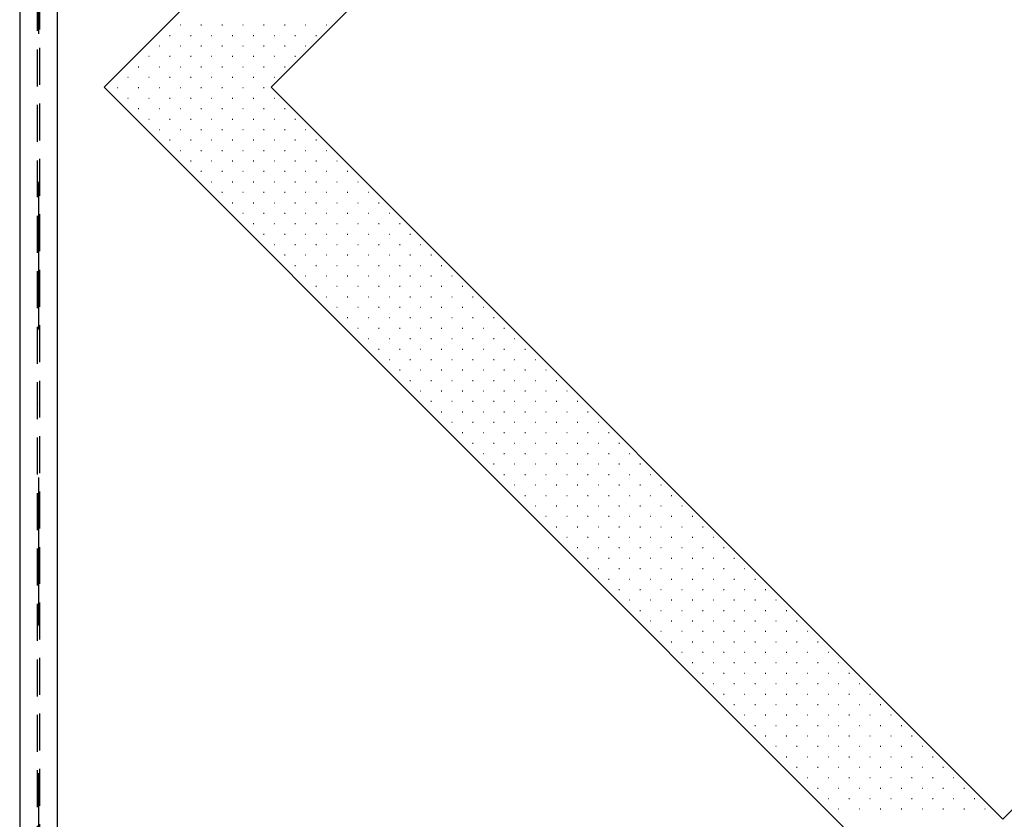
# Model space of a CAD drawing. Extents: x 293186 to 369035, y -341273 to -122059.
# Tile 45 of 64: x 336119 to 337785, y -199179 to -197827. Entities that reach past the tile are written whole.
import ezdxf

# ---------------------------------------------------------------- set-up
doc = ezdxf.new("R2010")
doc.units = 0
doc.header["$LTSCALE"] = 50
doc.linetypes.add('DASHDOT', pattern=[10, 5, -2.5, 0, -2.5])
doc.linetypes.add('HIDDEN', pattern=[1.875, 1.25, -0.625])
doc.layers.add('ECHELLE_1_50', color=7, linetype='CONTINUOUS')

# ---------------------------------------------------------------- blocks, each defined once
blk = doc.blocks.new('*X45')
at = {"layer": 'ECHELLE_1_50', "color": 212, "linetype": 'CONTINUOUS'}
for p, q in [((336390.6, -197836.3), (336391.5, -197836.3)), ((336426, -197836.3), (336426.8, -197836.3)), ((336461.3, -197836.3), (336462.2, -197836.3)), ((336496.7, -197836.3), (336497.5, -197836.3)), ((336532, -197836.3), (336532.9, -197836.3)), ((336567.4, -197836.3), (336568.2, -197836.3)), ((336602.7, -197836.3), (336603.6, -197836.3)), ((336638.1, -197836.3), (336638.9, -197836.3)), ((336372.9, -197854), (336373.8, -197854)), ((336408.3, -197854), (336409.2, -197854)), ((336443.6, -197854), (336444.5, -197854)), ((336479, -197854), (336479.9, -197854)), ((336514.3, -197854), (336515.2, -197854)), ((336549.7, -197854), (336550.6, -197854)), ((336585, -197854), (336585.9, -197854)), ((336620.4, -197854), (336621.3, -197854)), ((336355.3, -197871.6), (336356.1, -197871.6)), ((336390.6, -197871.6), (336391.5, -197871.6)), ((336426, -197871.6), (336426.8, -197871.6)), ((336461.3, -197871.6), (336462.2, -197871.6)), ((336496.7, -197871.6), (336497.5, -197871.6)), ((336532, -197871.6), (336532.9, -197871.6)), ((336567.4, -197871.6), (336568.2, -197871.6)), ((336602.7, -197871.6), (336603.6, -197871.6)), ((336337.6, -197889.3), (336338.5, -197889.3)), ((336372.9, -197889.3), (336373.8, -197889.3)), ((336408.3, -197889.3), (336409.2, -197889.3)), ((336443.6, -197889.3), (336444.5, -197889.3)), ((336479, -197889.3), (336479.9, -197889.3)), ((336514.3, -197889.3), (336515.2, -197889.3)), ((336549.7, -197889.3), (336550.6, -197889.3)), ((336585, -197889.3), (336585.9, -197889.3)), ((336319.9, -197907), (336320.8, -197907)), ((336355.3, -197907), (336356.1, -197907)), ((336390.6, -197907), (336391.5, -197907)), ((336426, -197907), (336426.8, -197907)), ((336461.3, -197907), (336462.2, -197907)), ((336496.7, -197907), (336497.5, -197907)), ((336532, -197907), (336532.9, -197907)), ((336567.4, -197907), (336568.2, -197907)), ((336302.2, -197924.7), (336303.1, -197924.7)), ((336337.6, -197924.7), (336338.5, -197924.7)), ((336372.9, -197924.7), (336373.8, -197924.7)), ((336408.3, -197924.7), (336409.2, -197924.7)), ((336443.6, -197924.7), (336444.5, -197924.7)), ((336479, -197924.7), (336479.9, -197924.7)), ((336514.3, -197924.7), (336515.2, -197924.7)), ((336549.7, -197924.7), (336550.6, -197924.7)), ((336284.6, -197942.3), (336285.4, -197942.3)), ((336319.9, -197942.3), (336320.8, -197942.3)), ((336355.3, -197942.3), (336356.1, -197942.3)), ((336390.6, -197942.3), (336391.5, -197942.3)), ((336426, -197942.3), (336426.8, -197942.3)), ((336461.3, -197942.3), (336462.2, -197942.3)), ((336496.7, -197942.3), (336497.5, -197942.3)), ((336532, -197942.3), (336532.9, -197942.3)), ((336302.2, -197960), (336303.1, -197960)), ((336337.6, -197960), (336338.5, -197960)), ((336372.9, -197960), (336373.8, -197960)), ((336408.3, -197960), (336409.2, -197960)), ((336443.6, -197960), (336444.5, -197960)), ((336479, -197960), (336479.9, -197960)), ((336514.3, -197960), (336515.2, -197960)), ((336549.7, -197960), (336550.6, -197960)), ((336319.9, -197977.7), (336320.8, -197977.7)), ((336355.3, -197977.7), (336356.1, -197977.7)), ((336390.6, -197977.7), (336391.5, -197977.7)), ((336426, -197977.7), (336426.8, -197977.7)), ((336461.3, -197977.7), (336462.2, -197977.7)), ((336496.7, -197977.7), (336497.5, -197977.7)), ((336532, -197977.7), (336532.9, -197977.7)), ((336567.4, -197977.7), (336568.2, -197977.7)), ((336337.6, -197995.4), (336338.5, -197995.4)), ((336372.9, -197995.4), (336373.8, -197995.4)), ((336408.3, -197995.4), (336409.2, -197995.4)), ((336443.6, -197995.4), (336444.5, -197995.4)), ((336479, -197995.4), (336479.9, -197995.4)), ((336514.3, -197995.4), (336515.2, -197995.4)), ((336549.7, -197995.4), (336550.6, -197995.4)), ((336585, -197995.4), (336585.9, -197995.4)), ((336355.3, -198013), (336356.1, -198013)), ((336390.6, -198013), (336391.5, -198013)), ((336426, -198013), (336426.8, -198013)), ((336461.3, -198013), (336462.2, -198013)), ((336496.7, -198013), (336497.5, -198013)), ((336532, -198013), (336532.9, -198013)), ((336567.4, -198013), (336568.2, -198013)), ((336602.7, -198013), (336603.6, -198013)), ((336372.9, -198030.7), (336373.8, -198030.7)), ((336408.3, -198030.7), (336409.2, -198030.7)), ((336443.6, -198030.7), (336444.5, -198030.7)), ((336479, -198030.7), (336479.9, -198030.7)), ((336514.3, -198030.7), (336515.2, -198030.7)), ((336549.7, -198030.7), (336550.6, -198030.7)), ((336585, -198030.7), (336585.9, -198030.7)), ((336620.4, -198030.7), (336621.3, -198030.7)), ((336390.6, -198048.4), (336391.5, -198048.4)), ((336426, -198048.4), (336426.8, -198048.4)), ((336461.3, -198048.4), (336462.2, -198048.4)), ((336496.7, -198048.4), (336497.5, -198048.4)), ((336532, -198048.4), (336532.9, -198048.4)), ((336567.4, -198048.4), (336568.2, -198048.4)), ((336602.7, -198048.4), (336603.6, -198048.4)), ((336638.1, -198048.4), (336638.9, -198048.4)), ((336408.3, -198066.1), (336409.2, -198066.1)), ((336443.6, -198066.1), (336444.5, -198066.1)), ((336479, -198066.1), (336479.9, -198066.1)), ((336514.3, -198066.1), (336515.2, -198066.1)), ((336549.7, -198066.1), (336550.6, -198066.1)), ((336585, -198066.1), (336585.9, -198066.1)), ((336620.4, -198066.1), (336621.3, -198066.1)), ((336655.7, -198066.1), (336656.6, -198066.1)), ((336426, -198083.7), (336426.8, -198083.7)), ((336461.3, -198083.7), (336462.2, -198083.7)), ((336496.7, -198083.7), (336497.5, -198083.7)), ((336532, -198083.7), (336532.9, -198083.7)), ((336567.4, -198083.7), (336568.2, -198083.7)), ((336602.7, -198083.7), (336603.6, -198083.7)), ((336638.1, -198083.7), (336638.9, -198083.7)), ((336673.4, -198083.7), (336674.3, -198083.7)), ((336443.6, -198101.4), (336444.5, -198101.4)), ((336479, -198101.4), (336479.9, -198101.4)), ((336514.3, -198101.4), (336515.2, -198101.4)), ((336549.7, -198101.4), (336550.6, -198101.4)), ((336585, -198101.4), (336585.9, -198101.4)), ((336620.4, -198101.4), (336621.3, -198101.4)), ((336655.7, -198101.4), (336656.6, -198101.4)), ((336691.1, -198101.4), (336692, -198101.4)), ((336461.3, -198119.1), (336462.2, -198119.1)), ((336496.7, -198119.1), (336497.5, -198119.1)), ((336532, -198119.1), (336532.9, -198119.1)), ((336567.4, -198119.1), (336568.2, -198119.1)), ((336602.7, -198119.1), (336603.6, -198119.1)), ((336638.1, -198119.1), (336638.9, -198119.1)), ((336673.4, -198119.1), (336674.3, -198119.1)), ((336708.8, -198119.1), (336709.6, -198119.1)), ((336479, -198136.8), (336479.9, -198136.8)), ((336514.3, -198136.8), (336515.2, -198136.8)), ((336549.7, -198136.8), (336550.6, -198136.8)), ((336585, -198136.8), (336585.9, -198136.8)), ((336620.4, -198136.8), (336621.3, -198136.8)), ((336655.7, -198136.8), (336656.6, -198136.8)), ((336691.1, -198136.8), (336692, -198136.8)), ((336726.4, -198136.8), (336727.3, -198136.8)), ((336496.7, -198154.4), (336497.5, -198154.4)), ((336532, -198154.4), (336532.9, -198154.4)), ((336567.4, -198154.4), (336568.2, -198154.4)), ((336602.7, -198154.4), (336603.6, -198154.4)), ((336638.1, -198154.4), (336638.9, -198154.4)), ((336673.4, -198154.4), (336674.3, -198154.4)), ((336708.8, -198154.4), (336709.6, -198154.4)), ((336744.1, -198154.4), (336745, -198154.4)), ((336514.3, -198172.1), (336515.2, -198172.1)), ((336549.7, -198172.1), (336550.6, -198172.1)), ((336585, -198172.1), (336585.9, -198172.1)), ((336620.4, -198172.1), (336621.3, -198172.1)), ((336655.7, -198172.1), (336656.6, -198172.1)), ((336691.1, -198172.1), (336692, -198172.1)), ((336726.4, -198172.1), (336727.3, -198172.1)), ((336761.8, -198172.1), (336762.7, -198172.1)), ((336532, -198189.8), (336532.9, -198189.8)), ((336567.4, -198189.8), (336568.2, -198189.8)), ((336602.7, -198189.8), (336603.6, -198189.8)), ((336638.1, -198189.8), (336638.9, -198189.8)), ((336673.4, -198189.8), (336674.3, -198189.8)), ((336708.8, -198189.8), (336709.6, -198189.8)), ((336744.1, -198189.8), (336745, -198189.8)), ((336779.5, -198189.8), (336780.3, -198189.8)), ((336549.7, -198207.5), (336550.6, -198207.5)), ((336585, -198207.5), (336585.9, -198207.5)), ((336620.4, -198207.5), (336621.3, -198207.5)), ((336655.7, -198207.5), (336656.6, -198207.5)), ((336691.1, -198207.5), (336692, -198207.5)), ((336726.4, -198207.5), (336727.3, -198207.5)), ((336761.8, -198207.5), (336762.7, -198207.5)), ((336797.1, -198207.5), (336798, -198207.5)), ((336567.4, -198225.1), (336568.2, -198225.1)), ((336602.7, -198225.1), (336603.6, -198225.1)), ((336638.1, -198225.1), (336638.9, -198225.1)), ((336673.4, -198225.1), (336674.3, -198225.1)), ((336708.8, -198225.1), (336709.6, -198225.1)), ((336744.1, -198225.1), (336745, -198225.1)), ((336779.5, -198225.1), (336780.3, -198225.1)), ((336814.8, -198225.1), (336815.7, -198225.1)), ((336585, -198242.8), (336585.9, -198242.8)), ((336620.4, -198242.8), (336621.3, -198242.8)), ((336655.7, -198242.8), (336656.6, -198242.8)), ((336691.1, -198242.8), (336692, -198242.8)), ((336726.4, -198242.8), (336727.3, -198242.8)), ((336761.8, -198242.8), (336762.7, -198242.8)), ((336797.1, -198242.8), (336798, -198242.8)), ((336832.5, -198242.8), (336833.4, -198242.8)), ((336602.7, -198260.5), (336603.6, -198260.5)), ((336638.1, -198260.5), (336638.9, -198260.5)), ((336673.4, -198260.5), (336674.3, -198260.5)), ((336708.8, -198260.5), (336709.6, -198260.5)), ((336744.1, -198260.5), (336745, -198260.5)), ((336779.5, -198260.5), (336780.3, -198260.5)), ((336814.8, -198260.5), (336815.7, -198260.5)), ((336850.2, -198260.5), (336851, -198260.5)), ((336620.4, -198278.2), (336621.3, -198278.2)), ((336655.7, -198278.2), (336656.6, -198278.2)), ((336691.1, -198278.2), (336692, -198278.2)), ((336726.4, -198278.2), (336727.3, -198278.2)), ((336761.8, -198278.2), (336762.7, -198278.2)), ((336797.1, -198278.2), (336798, -198278.2)), ((336832.5, -198278.2), (336833.4, -198278.2)), ((336867.8, -198278.2), (336868.7, -198278.2)), ((336638.1, -198295.8), (336638.9, -198295.8)), ((336673.4, -198295.8), (336674.3, -198295.8)), ((336708.8, -198295.8), (336709.6, -198295.8)), ((336744.1, -198295.8), (336745, -198295.8)), ((336779.5, -198295.8), (336780.3, -198295.8)), ((336814.8, -198295.8), (336815.7, -198295.8)), ((336850.2, -198295.8), (336851, -198295.8)), ((336885.5, -198295.8), (336886.4, -198295.8)), ((336655.7, -198313.5), (336656.6, -198313.5)), ((336691.1, -198313.5), (336692, -198313.5)), ((336726.4, -198313.5), (336727.3, -198313.5)), ((336761.8, -198313.5), (336762.7, -198313.5)), ((336797.1, -198313.5), (336798, -198313.5)), ((336832.5, -198313.5), (336833.4, -198313.5)), ((336867.8, -198313.5), (336868.7, -198313.5)), ((336903.2, -198313.5), (336904.1, -198313.5)), ((336673.4, -198331.2), (336674.3, -198331.2)), ((336708.8, -198331.2), (336709.6, -198331.2)), ((336744.1, -198331.2), (336745, -198331.2)), ((336779.5, -198331.2), (336780.3, -198331.2)), ((336814.8, -198331.2), (336815.7, -198331.2)), ((336850.2, -198331.2), (336851, -198331.2)), ((336885.5, -198331.2), (336886.4, -198331.2)), ((336920.9, -198331.2), (336921.7, -198331.2)), ((336691.1, -198348.9), (336692, -198348.9)), ((336726.4, -198348.9), (336727.3, -198348.9)), ((336761.8, -198348.9), (336762.7, -198348.9)), ((336797.1, -198348.9), (336798, -198348.9)), ((336832.5, -198348.9), (336833.4, -198348.9)), ((336867.8, -198348.9), (336868.7, -198348.9)), ((336903.2, -198348.9), (336904.1, -198348.9)), ((336938.5, -198348.9), (336939.4, -198348.9)), ((336708.8, -198366.5), (336709.6, -198366.5)), ((336744.1, -198366.5), (336745, -198366.5)), ((336779.5, -198366.5), (336780.3, -198366.5)), ((336814.8, -198366.5), (336815.7, -198366.5)), ((336850.2, -198366.5), (336851, -198366.5)), ((336885.5, -198366.5), (336886.4, -198366.5)), ((336920.9, -198366.5), (336921.7, -198366.5)), ((336956.2, -198366.5), (336957.1, -198366.5)), ((336726.4, -198384.2), (336727.3, -198384.2)), ((336761.8, -198384.2), (336762.7, -198384.2)), ((336797.1, -198384.2), (336798, -198384.2)), ((336832.5, -198384.2), (336833.4, -198384.2)), ((336867.8, -198384.2), (336868.7, -198384.2)), ((336903.2, -198384.2), (336904.1, -198384.2)), ((336938.5, -198384.2), (336939.4, -198384.2)), ((336973.9, -198384.2), (336974.8, -198384.2)), ((336744.1, -198401.9), (336745, -198401.9)), ((336779.5, -198401.9), (336780.3, -198401.9)), ((336814.8, -198401.9), (336815.7, -198401.9)), ((336850.2, -198401.9), (336851, -198401.9)), ((336885.5, -198401.9), (336886.4, -198401.9)), ((336920.9, -198401.9), (336921.7, -198401.9)), ((336956.2, -198401.9), (336957.1, -198401.9)), ((336991.6, -198401.9), (336992.4, -198401.9)), ((336761.8, -198419.6), (336762.7, -198419.6)), ((336797.1, -198419.6), (336798, -198419.6)), ((336832.5, -198419.6), (336833.4, -198419.6)), ((336867.8, -198419.6), (336868.7, -198419.6)), ((336903.2, -198419.6), (336904.1, -198419.6)), ((336938.5, -198419.6), (336939.4, -198419.6)), ((336973.9, -198419.6), (336974.8, -198419.6)), ((337009.2, -198419.6), (337010.1, -198419.6)), ((336779.5, -198437.2), (336780.3, -198437.2)), ((336814.8, -198437.2), (336815.7, -198437.2)), ((336850.2, -198437.2), (336851, -198437.2)), ((336885.5, -198437.2), (336886.4, -198437.2)), ((336920.9, -198437.2), (336921.7, -198437.2)), ((336956.2, -198437.2), (336957.1, -198437.2)), ((336991.6, -198437.2), (336992.4, -198437.2)), ((337026.9, -198437.2), (337027.8, -198437.2)), ((336797.1, -198454.9), (336798, -198454.9)), ((336832.5, -198454.9), (336833.4, -198454.9)), ((336867.8, -198454.9), (336868.7, -198454.9)), ((336903.2, -198454.9), (336904.1, -198454.9)), ((336938.5, -198454.9), (336939.4, -198454.9)), ((336973.9, -198454.9), (336974.8, -198454.9)), ((337009.2, -198454.9), (337010.1, -198454.9)), ((337044.6, -198454.9), (337045.5, -198454.9)), ((336814.8, -198472.6), (336815.7, -198472.6)), ((336850.2, -198472.6), (336851, -198472.6)), ((336885.5, -198472.6), (336886.4, -198472.6)), ((336920.9, -198472.6), (336921.7, -198472.6)), ((336956.2, -198472.6), (336957.1, -198472.6)), ((336991.6, -198472.6), (336992.4, -198472.6)), ((337026.9, -198472.6), (337027.8, -198472.6)), ((337062.3, -198472.6), (337063.1, -198472.6)), ((336832.5, -198490.3), (336833.4, -198490.3)), ((336867.8, -198490.3), (336868.7, -198490.3)), ((336903.2, -198490.3), (336904.1, -198490.3)), ((336938.5, -198490.3), (336939.4, -198490.3)), ((336973.9, -198490.3), (336974.8, -198490.3)), ((337009.2, -198490.3), (337010.1, -198490.3)), ((337044.6, -198490.3), (337045.5, -198490.3)), ((337079.9, -198490.3), (337080.8, -198490.3)), ((336850.2, -198507.9), (336851, -198507.9)), ((336885.5, -198507.9), (336886.4, -198507.9)), ((336920.9, -198507.9), (336921.7, -198507.9)), ((336956.2, -198507.9), (336957.1, -198507.9)), ((336991.6, -198507.9), (336992.4, -198507.9)), ((337026.9, -198507.9), (337027.8, -198507.9)), ((337062.3, -198507.9), (337063.1, -198507.9)), ((337097.6, -198507.9), (337098.5, -198507.9)), ((336867.8, -198525.6), (336868.7, -198525.6)), ((336903.2, -198525.6), (336904.1, -198525.6)), ((336938.5, -198525.6), (336939.4, -198525.6)), ((336973.9, -198525.6), (336974.8, -198525.6)), ((337009.2, -198525.6), (337010.1, -198525.6)), ((337044.6, -198525.6), (337045.5, -198525.6)), ((337079.9, -198525.6), (337080.8, -198525.6)), ((337115.3, -198525.6), (337116.2, -198525.6)), ((336885.5, -198543.3), (336886.4, -198543.3)), ((336920.9, -198543.3), (336921.7, -198543.3)), ((336956.2, -198543.3), (336957.1, -198543.3)), ((336991.6, -198543.3), (336992.4, -198543.3)), ((337026.9, -198543.3), (337027.8, -198543.3)), ((337062.3, -198543.3), (337063.1, -198543.3)), ((337097.6, -198543.3), (337098.5, -198543.3)), ((337133, -198543.3), (337133.8, -198543.3)), ((336903.2, -198561), (336904.1, -198561)), ((336938.5, -198561), (336939.4, -198561)), ((336973.9, -198561), (336974.8, -198561)), ((337009.2, -198561), (337010.1, -198561)), ((337044.6, -198561), (337045.5, -198561)), ((337079.9, -198561), (337080.8, -198561)), ((337115.3, -198561), (337116.2, -198561)), ((337150.6, -198561), (337151.5, -198561)), ((336920.9, -198578.6), (336921.7, -198578.6)), ((336956.2, -198578.6), (336957.1, -198578.6)), ((336991.6, -198578.6), (336992.4, -198578.6)), ((337026.9, -198578.6), (337027.8, -198578.6)), ((337062.3, -198578.6), (337063.1, -198578.6)), ((337097.6, -198578.6), (337098.5, -198578.6)), ((337133, -198578.6), (337133.8, -198578.6)), ((337168.3, -198578.6), (337169.2, -198578.6)), ((336938.5, -198596.3), (336939.4, -198596.3)), ((336973.9, -198596.3), (336974.8, -198596.3)), ((337009.2, -198596.3), (337010.1, -198596.3)), ((337044.6, -198596.3), (337045.5, -198596.3)), ((337079.9, -198596.3), (337080.8, -198596.3)), ((337115.3, -198596.3), (337116.2, -198596.3)), ((337150.6, -198596.3), (337151.5, -198596.3)), ((337186, -198596.3), (337186.9, -198596.3)), ((336956.2, -198614), (336957.1, -198614)), ((336991.6, -198614), (336992.4, -198614)), ((337026.9, -198614), (337027.8, -198614)), ((337062.3, -198614), (337063.1, -198614)), ((337097.6, -198614), (337098.5, -198614)), ((337133, -198614), (337133.8, -198614)), ((337168.3, -198614), (337169.2, -198614)), ((337203.7, -198614), (337204.5, -198614)), ((336973.9, -198631.7), (336974.8, -198631.7)), ((337009.2, -198631.7), (337010.1, -198631.7)), ((337044.6, -198631.7), (337045.5, -198631.7)), ((337079.9, -198631.7), (337080.8, -198631.7)), ((337115.3, -198631.7), (337116.2, -198631.7)), ((337150.6, -198631.7), (337151.5, -198631.7)), ((337186, -198631.7), (337186.9, -198631.7)), ((337221.3, -198631.7), (337222.2, -198631.7)), ((336991.6, -198649.3), (336992.4, -198649.3)), ((337026.9, -198649.3), (337027.8, -198649.3)), ((337062.3, -198649.3), (337063.1, -198649.3)), ((337097.6, -198649.3), (337098.5, -198649.3)), ((337133, -198649.3), (337133.8, -198649.3)), ((337168.3, -198649.3), (337169.2, -198649.3)), ((337203.7, -198649.3), (337204.5, -198649.3)), ((337239, -198649.3), (337239.9, -198649.3)), ((337009.2, -198667), (337010.1, -198667)), ((337044.6, -198667), (337045.5, -198667)), ((337079.9, -198667), (337080.8, -198667)), ((337115.3, -198667), (337116.2, -198667)), ((337150.6, -198667), (337151.5, -198667)), ((337186, -198667), (337186.9, -198667)), ((337221.3, -198667), (337222.2, -198667)), ((337256.7, -198667), (337257.6, -198667)), ((337026.9, -198684.7), (337027.8, -198684.7)), ((337062.3, -198684.7), (337063.1, -198684.7)), ((337097.6, -198684.7), (337098.5, -198684.7)), ((337133, -198684.7), (337133.8, -198684.7)), ((337168.3, -198684.7), (337169.2, -198684.7)), ((337203.7, -198684.7), (337204.5, -198684.7)), ((337239, -198684.7), (337239.9, -198684.7)), ((337274.4, -198684.7), (337275.2, -198684.7)), ((337044.6, -198702.4), (337045.5, -198702.4)), ((337079.9, -198702.4), (337080.8, -198702.4)), ((337115.3, -198702.4), (337116.2, -198702.4)), ((337150.6, -198702.4), (337151.5, -198702.4)), ((337186, -198702.4), (337186.9, -198702.4)), ((337221.3, -198702.4), (337222.2, -198702.4)), ((337256.7, -198702.4), (337257.6, -198702.4)), ((337292, -198702.4), (337292.9, -198702.4)), ((337062.3, -198720), (337063.1, -198720)), ((337097.6, -198720), (337098.5, -198720)), ((337133, -198720), (337133.8, -198720)), ((337168.3, -198720), (337169.2, -198720)), ((337203.7, -198720), (337204.5, -198720)), ((337239, -198720), (337239.9, -198720)), ((337274.4, -198720), (337275.2, -198720)), ((337309.7, -198720), (337310.6, -198720)), ((337079.9, -198737.7), (337080.8, -198737.7)), ((337115.3, -198737.7), (337116.2, -198737.7)), ((337150.6, -198737.7), (337151.5, -198737.7)), ((337186, -198737.7), (337186.9, -198737.7)), ((337221.3, -198737.7), (337222.2, -198737.7)), ((337256.7, -198737.7), (337257.6, -198737.7)), ((337292, -198737.7), (337292.9, -198737.7)), ((337327.4, -198737.7), (337328.3, -198737.7)), ((337097.6, -198755.4), (337098.5, -198755.4)), ((337133, -198755.4), (337133.8, -198755.4)), ((337168.3, -198755.4), (337169.2, -198755.4)), ((337203.7, -198755.4), (337204.5, -198755.4)), ((337239, -198755.4), (337239.9, -198755.4)), ((337274.4, -198755.4), (337275.2, -198755.4)), ((337309.7, -198755.4), (337310.6, -198755.4)), ((337345.1, -198755.4), (337345.9, -198755.4)), ((337115.3, -198773.1), (337116.2, -198773.1)), ((337150.6, -198773.1), (337151.5, -198773.1)), ((337186, -198773.1), (337186.9, -198773.1)), ((337221.3, -198773.1), (337222.2, -198773.1)), ((337256.7, -198773.1), (337257.6, -198773.1)), ((337292, -198773.1), (337292.9, -198773.1)), ((337327.4, -198773.1), (337328.3, -198773.1)), ((337362.7, -198773.1), (337363.6, -198773.1)), ((337133, -198790.7), (337133.8, -198790.7)), ((337168.3, -198790.7), (337169.2, -198790.7)), ((337203.7, -198790.7), (337204.5, -198790.7)), ((337239, -198790.7), (337239.9, -198790.7)), ((337274.4, -198790.7), (337275.2, -198790.7)), ((337309.7, -198790.7), (337310.6, -198790.7)), ((337345.1, -198790.7), (337345.9, -198790.7)), ((337380.4, -198790.7), (337381.3, -198790.7)), ((337150.6, -198808.4), (337151.5, -198808.4)), ((337186, -198808.4), (337186.9, -198808.4)), ((337221.3, -198808.4), (337222.2, -198808.4)), ((337256.7, -198808.4), (337257.6, -198808.4)), ((337292, -198808.4), (337292.9, -198808.4)), ((337327.4, -198808.4), (337328.3, -198808.4)), ((337362.7, -198808.4), (337363.6, -198808.4)), ((337398.1, -198808.4), (337399, -198808.4)), ((337168.3, -198826.1), (337169.2, -198826.1)), ((337203.7, -198826.1), (337204.5, -198826.1)), ((337239, -198826.1), (337239.9, -198826.1)), ((337274.4, -198826.1), (337275.2, -198826.1)), ((337309.7, -198826.1), (337310.6, -198826.1)), ((337345.1, -198826.1), (337345.9, -198826.1)), ((337380.4, -198826.1), (337381.3, -198826.1)), ((337415.8, -198826.1), (337416.6, -198826.1)), ((337186, -198843.8), (337186.9, -198843.8)), ((337221.3, -198843.8), (337222.2, -198843.8)), ((337256.7, -198843.8), (337257.6, -198843.8)), ((337292, -198843.8), (337292.9, -198843.8)), ((337327.4, -198843.8), (337328.3, -198843.8)), ((337362.7, -198843.8), (337363.6, -198843.8)), ((337398.1, -198843.8), (337399, -198843.8)), ((337433.4, -198843.8), (337434.3, -198843.8)), ((337203.7, -198861.4), (337204.5, -198861.4)), ((337239, -198861.4), (337239.9, -198861.4)), ((337274.4, -198861.4), (337275.2, -198861.4)), ((337309.7, -198861.4), (337310.6, -198861.4)), ((337345.1, -198861.4), (337345.9, -198861.4)), ((337380.4, -198861.4), (337381.3, -198861.4)), ((337415.8, -198861.4), (337416.6, -198861.4)), ((337451.1, -198861.4), (337452, -198861.4)), ((337221.3, -198879.1), (337222.2, -198879.1)), ((337256.7, -198879.1), (337257.6, -198879.1)), ((337292, -198879.1), (337292.9, -198879.1)), ((337327.4, -198879.1), (337328.3, -198879.1)), ((337362.7, -198879.1), (337363.6, -198879.1)), ((337398.1, -198879.1), (337399, -198879.1)), ((337433.4, -198879.1), (337434.3, -198879.1)), ((337468.8, -198879.1), (337469.7, -198879.1)), ((337239, -198896.8), (337239.9, -198896.8)), ((337274.4, -198896.8), (337275.2, -198896.8)), ((337309.7, -198896.8), (337310.6, -198896.8)), ((337345.1, -198896.8), (337345.9, -198896.8)), ((337380.4, -198896.8), (337381.3, -198896.8)), ((337415.8, -198896.8), (337416.6, -198896.8)), ((337451.1, -198896.8), (337452, -198896.8)), ((337486.5, -198896.8), (337487.3, -198896.8)), ((337256.7, -198914.5), (337257.6, -198914.5)), ((337292, -198914.5), (337292.9, -198914.5)), ((337327.4, -198914.5), (337328.3, -198914.5)), ((337362.7, -198914.5), (337363.6, -198914.5)), ((337398.1, -198914.5), (337399, -198914.5)), ((337433.4, -198914.5), (337434.3, -198914.5)), ((337468.8, -198914.5), (337469.7, -198914.5)), ((337504.1, -198914.5), (337505, -198914.5)), ((337274.4, -198932.1), (337275.2, -198932.1)), ((337309.7, -198932.1), (337310.6, -198932.1)), ((337345.1, -198932.1), (337345.9, -198932.1)), ((337380.4, -198932.1), (337381.3, -198932.1)), ((337415.8, -198932.1), (337416.6, -198932.1)), ((337451.1, -198932.1), (337452, -198932.1)), ((337486.5, -198932.1), (337487.3, -198932.1)), ((337521.8, -198932.1), (337522.7, -198932.1)), ((337292, -198949.8), (337292.9, -198949.8)), ((337327.4, -198949.8), (337328.3, -198949.8)), ((337362.7, -198949.8), (337363.6, -198949.8)), ((337398.1, -198949.8), (337399, -198949.8)), ((337433.4, -198949.8), (337434.3, -198949.8)), ((337468.8, -198949.8), (337469.7, -198949.8)), ((337504.1, -198949.8), (337505, -198949.8)), ((337539.5, -198949.8), (337540.4, -198949.8)), ((337309.7, -198967.5), (337310.6, -198967.5)), ((337345.1, -198967.5), (337345.9, -198967.5)), ((337380.4, -198967.5), (337381.3, -198967.5)), ((337415.8, -198967.5), (337416.6, -198967.5)), ((337451.1, -198967.5), (337452, -198967.5)), ((337486.5, -198967.5), (337487.3, -198967.5)), ((337521.8, -198967.5), (337522.7, -198967.5)), ((337557.2, -198967.5), (337558, -198967.5)), ((337327.4, -198985.2), (337328.3, -198985.2)), ((337362.7, -198985.2), (337363.6, -198985.2)), ((337398.1, -198985.2), (337399, -198985.2)), ((337433.4, -198985.2), (337434.3, -198985.2)), ((337468.8, -198985.2), (337469.7, -198985.2)), ((337504.1, -198985.2), (337505, -198985.2)), ((337539.5, -198985.2), (337540.4, -198985.2)), ((337574.8, -198985.2), (337575.7, -198985.2)), ((337345.1, -199002.8), (337345.9, -199002.8)), ((337380.4, -199002.8), (337381.3, -199002.8)), ((337415.8, -199002.8), (337416.6, -199002.8)), ((337451.1, -199002.8), (337452, -199002.8)), ((337486.5, -199002.8), (337487.3, -199002.8)), ((337521.8, -199002.8), (337522.7, -199002.8)), ((337557.2, -199002.8), (337558, -199002.8)), ((337592.5, -199002.8), (337593.4, -199002.8)), ((337362.7, -199020.5), (337363.6, -199020.5)), ((337398.1, -199020.5), (337399, -199020.5)), ((337433.4, -199020.5), (337434.3, -199020.5)), ((337468.8, -199020.5), (337469.7, -199020.5)), ((337504.1, -199020.5), (337505, -199020.5)), ((337539.5, -199020.5), (337540.4, -199020.5)), ((337574.8, -199020.5), (337575.7, -199020.5)), ((337610.2, -199020.5), (337611.1, -199020.5)), ((337380.4, -199038.2), (337381.3, -199038.2)), ((337415.8, -199038.2), (337416.6, -199038.2)), ((337451.1, -199038.2), (337452, -199038.2)), ((337486.5, -199038.2), (337487.3, -199038.2)), ((337521.8, -199038.2), (337522.7, -199038.2)), ((337557.2, -199038.2), (337558, -199038.2)), ((337592.5, -199038.2), (337593.4, -199038.2)), ((337627.9, -199038.2), (337628.7, -199038.2)), ((337398.1, -199055.9), (337399, -199055.9)), ((337433.4, -199055.9), (337434.3, -199055.9)), ((337468.8, -199055.9), (337469.7, -199055.9)), ((337504.1, -199055.9), (337505, -199055.9)), ((337539.5, -199055.9), (337540.4, -199055.9)), ((337574.8, -199055.9), (337575.7, -199055.9)), ((337610.2, -199055.9), (337611.1, -199055.9)), ((337645.5, -199055.9), (337646.4, -199055.9)), ((337415.8, -199073.5), (337416.6, -199073.5)), ((337451.1, -199073.5), (337452, -199073.5)), ((337486.5, -199073.5), (337487.3, -199073.5)), ((337521.8, -199073.5), (337522.7, -199073.5)), ((337557.2, -199073.5), (337558, -199073.5)), ((337592.5, -199073.5), (337593.4, -199073.5)), ((337627.9, -199073.5), (337628.7, -199073.5)), ((337663.2, -199073.5), (337664.1, -199073.5)), ((337433.4, -199091.2), (337434.3, -199091.2)), ((337468.8, -199091.2), (337469.7, -199091.2)), ((337504.1, -199091.2), (337505, -199091.2)), ((337539.5, -199091.2), (337540.4, -199091.2)), ((337574.8, -199091.2), (337575.7, -199091.2)), ((337610.2, -199091.2), (337611.1, -199091.2)), ((337645.5, -199091.2), (337646.4, -199091.2)), ((337680.9, -199091.2), (337681.8, -199091.2)), ((337451.1, -199108.9), (337452, -199108.9)), ((337486.5, -199108.9), (337487.3, -199108.9)), ((337521.8, -199108.9), (337522.7, -199108.9)), ((337557.2, -199108.9), (337558, -199108.9)), ((337592.5, -199108.9), (337593.4, -199108.9)), ((337627.9, -199108.9), (337628.7, -199108.9)), ((337663.2, -199108.9), (337664.1, -199108.9)), ((337698.6, -199108.9), (337699.4, -199108.9)), ((337468.8, -199126.6), (337469.7, -199126.6)), ((337504.1, -199126.6), (337505, -199126.6)), ((337539.5, -199126.6), (337540.4, -199126.6)), ((337574.8, -199126.6), (337575.7, -199126.6)), ((337610.2, -199126.6), (337611.1, -199126.6)), ((337645.5, -199126.6), (337646.4, -199126.6)), ((337680.9, -199126.6), (337681.8, -199126.6)), ((337716.2, -199126.6), (337717.1, -199126.6)), ((337486.5, -199144.2), (337487.3, -199144.2)), ((337521.8, -199144.2), (337522.7, -199144.2)), ((337557.2, -199144.2), (337558, -199144.2)), ((337592.5, -199144.2), (337593.4, -199144.2)), ((337627.9, -199144.2), (337628.7, -199144.2)), ((337663.2, -199144.2), (337664.1, -199144.2)), ((337698.6, -199144.2), (337699.4, -199144.2)), ((337733.9, -199144.2), (337734.8, -199144.2)), ((337504.1, -199161.9), (337505, -199161.9)), ((337539.5, -199161.9), (337540.4, -199161.9)), ((337574.8, -199161.9), (337575.7, -199161.9)), ((337610.2, -199161.9), (337611.1, -199161.9)), ((337645.5, -199161.9), (337646.4, -199161.9)), ((337680.9, -199161.9), (337681.8, -199161.9)), ((337716.2, -199161.9), (337717.1, -199161.9)), ((337751.6, -199161.9), (337752.5, -199161.9))]:
    blk.add_line(p, q, dxfattribs=at)

msp = doc.modelspace()

# ---------------------------------------------------------------- linework, layer by layer
at = {"layer": 'ECHELLE_1_50', "color": 4, "linetype": 'HIDDEN'}
for p, q in [((336149.2, -173596.5), (336149.2, -201406.5)), ((336153.6, -201406.5), (336153.6, -173596.5))]:
    msp.add_line(p, q, dxfattribs=at)
at = {"layer": 'ECHELLE_1_50', "color": 4, "linetype": 'DASHDOT'}
msp.add_line((336151.4, -173596.5), (336151.4, -201406.5), dxfattribs=at)
at = {"layer": 'ECHELLE_1_50', "color": 7, "linetype": 'CONTINUOUS'}
msp.add_line((336262.1, -197941.6, 2540), (337782.4, -199461.9, 2540), dxfattribs=at)
at = {"layer": 'ECHELLE_1_50', "color": 4, "linetype": 'CONTINUOUS'}
msp.add_lwpolyline([(336119.4, -173596.5), (336119.4, -201406.5), (336183.4, -201406.5), (336183.4, -173596.5), (336119.4, -173596.5)], dxfattribs=at)
at = {"layer": 'ECHELLE_1_50', "color": 7, "linetype": 'CONTINUOUS', "elevation": 2540}
for points in [[(337782.4, -199461.9), (339196.6, -198047.7), (337676.3, -196527.4), (336262.1, -197941.6)], [(336545, -197941.6), (337676.3, -196810.3), (338913.8, -198047.7), (337782.4, -199179.1), (336545, -197941.6)]]:
    msp.add_lwpolyline(points, dxfattribs=at)

# ---------------------------------------------------------------- block references
at = {"layer": 'ECHELLE_1_50', "color": 0}
msp.add_blockref('*X45', (0, 0), dxfattribs=at)

doc.saveas('drawing.dxf')
